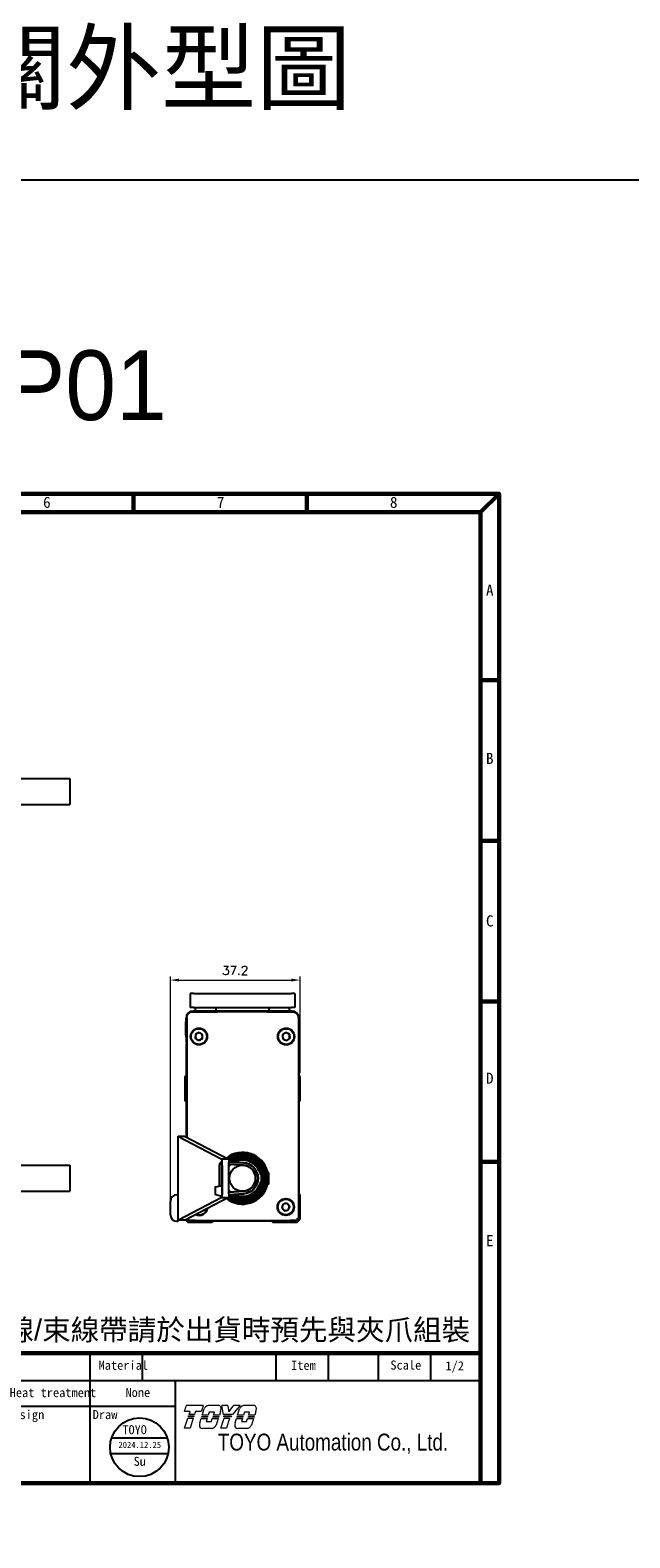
# Model space of a CAD drawing. Header units: inches. Extents: x 0 to 5766, y -2164 to 1330.
# Tile 206 of 217: x 5093 to 5265, y 222 to 655. Entities that reach past the tile are written whole.
import ezdxf
from ezdxf.enums import TextEntityAlignment as Align

# ---------------------------------------------------------------- set-up
doc = ezdxf.new("R2010")
doc.units = ezdxf.units.IN
doc.header["$MEASUREMENT"] = 0
doc.linetypes.add('SLD-實線', pattern=[0])
for name, color, linetype, lineweight in [('AM_0', 7, 'Continuous', 30), ('AM_5', 3, 'Continuous', 15), ('可見 (ISO)', 7, 'Continuous', 25)]:
    doc.layers.add(name, color=color, linetype=linetype, lineweight=lineweight)
doc.layers.add('BORDER', color=7, linetype='Continuous')
doc.layers.add('圖框', color=7, linetype='SLD-實線')
doc.styles.add('SEACAD_arial_ttf', font='arial.ttf', dxfattribs={"height": 0.2})
doc.styles.get("Standard").update_dxf_attribs({"font": 'arial.ttf'})
doc.styles.add('尺寸標註', font='romans.shx', dxfattribs={"bigfont": 'CHINESET.SHX'})
doc.styles.add('標題欄', font='txt')
doc.dimstyles.new('CNS1$0', dxfattribs={"dimtxt": 2.5, "dimasz": 2.5, "dimexe": 1, "dimexo": 1, "dimgap": 1.5, "dimtad": 1, "dimtoh": 1, "dimdec": 1, "dimdsep": 46, "dimtxsty": '尺寸標註', "dimcen": 0, "dimclrd": 2, "dimclre": 2, "dimclrt": 1, "dimadec": 0, "dimazin": 2, "dimtp": 0.1, "dimtm": 0.1, "dimtfac": 0.71, "dimtdec": 1, "dimtmove": 0, "dimatfit": 0, "dimfxl": 0, "dimlwd": 13, "dimlwe": 13, "dimarcsym": 0})

# ---------------------------------------------------------------- blocks, each defined once
blk = doc.blocks.new('A4-英文圖框-橫式')
at = {"layer": 'BORDER', "color": 123, "linetype": 'Continuous', "lineweight": 60, "ltscale": 25.4}
for p, q in [((2201.45, 183.5), (2201.45, 188.79)), ((2251.2, 183.5), (2251.2, 188.79)), ((2300.95, 183.5), (2300.95, 188.79)), ((2350.7, 183.5), (2350.7, 188.79)), ((2400.45, 183.5), (2400.45, 188.79)), ((2450.2, 183.5), (2450.2, 188.79)), ((2499.95, 183.5), (2499.95, 188.79)), ((2549.79, 183.5), (2555.09, 188.79)), ((2151.7, 183.5), (2549.79, 183.5)), ((2549.79, 183.5), (2549.79, -95.06)), ((2549.79, 135.31), (2555.09, 135.31)), ((2549.79, 89.23), (2555.09, 89.23)), ((2549.79, 43.16), (2555.09, 43.16)), ((2549.79, -2.91), (2555.09, -2.91)), ((2151.7, -57.78), (2549.79, -57.78))]:
    blk.add_line(p, q, dxfattribs=at)
at = {"layer": 'BORDER', "color": 60, "linetype": 'Continuous', "ltscale": 25.4}
for p, q in [((2166.7, -65.63), (2166.7, -57.78)), ((2255, -65.63), (2255, -57.78)), ((2275.1, -65.63), (2275.1, -57.78)), ((2364.21, -57.78), (2364.21, -95.06)), ((2388.73, -65.63), (2388.73, -57.78)), ((2437.78, -65.63), (2437.78, -57.78)), ((2452.78, -65.63), (2452.78, -57.78)), ((2491.17, -65.63), (2491.17, -57.78)), ((2506.17, -65.63), (2506.17, -57.78)), ((2520.48, -65.63), (2520.48, -57.78)), ((2535.48, -65.63), (2535.48, -57.78)), ((2151.7, -65.63), (2549.79, -65.63)), ((2155.17, -67.6), (2153.51, -70.48)), ((2155.17, -67.6), (2156.84, -70.48)), ((2158.28, -65.63), (2158.28, -95.06)), ((2220.31, -65.63), (2220.31, -95.06)), ((2236.88, -65.63), (2236.88, -95.06)), ((2255, -65.63), (2255, -95.06)), ((2278.15, -65.63), (2278.15, -72.99)), ((2291.22, -65.63), (2291.22, -80.35)), ((2305.82, -65.63), (2305.82, -72.99)), ((2315.82, -65.63), (2315.82, -72.99)), ((2325.82, -65.63), (2325.82, -72.99)), ((2335.82, -65.63), (2335.82, -72.99)), ((2345.82, -65.63), (2345.82, -72.99)), ((2355.82, -65.63), (2355.82, -72.99)), ((2364.21, -65.63), (2364.21, -95.06)), ((2364.22, -65.63), (2364.22, -72.99)), ((2364.22, -65.63), (2364.22, -72.99)), ((2388.73, -95.06), (2388.73, -65.63)), ((2413.26, -95.06), (2413.26, -65.63)), ((2437.78, -95.06), (2437.78, -65.63)), ((2462.31, -95.06), (2462.31, -65.63)), ((2151.7, -72.99), (2364.21, -72.99)), ((2153.51, -70.48), (2156.84, -70.48)), ((2266.98, -72.99), (2266.98, -80.35)), ((2315.96, -72.99), (2315.96, -80.35)), ((2328.19, -72.99), (2328.19, -80.35)), ((2364.21, -72.99), (2462.31, -72.99)), ((2151.7, -80.35), (2364.21, -80.35)), ((2264.44, -80.35), (2264.44, -87.7)), ((2315.96, -80.35), (2315.96, -87.7)), ((2328.19, -80.35), (2328.19, -87.7)), ((2364.21, -80.35), (2388.73, -80.35)), ((2151.7, -87.7), (2364.21, -87.7)), ((2264.44, -87.7), (2264.44, -95.06)), ((2321.74, -87.7), (2321.74, -95.06)), ((2332.11, -87.7), (2332.11, -95.06)), ((2364.21, -95.06), (2549.79, -95.06))]:
    blk.add_line(p, q, dxfattribs=at)
at = {"layer": 'BORDER', "color": 2, "linetype": 'Continuous', "ltscale": 25.4}
for p, q in [((2313.17, -67.68), (2310.88, -71.65)), ((2323.06, -67.68), (2320.77, -71.65)), ((2332.82, -67.68), (2330.53, -71.65)), ((2342.95, -67.68), (2340.66, -71.65)), ((2353.07, -67.68), (2350.78, -71.65)), ((2296.65, -71.76), (2295.82, -70.33)), ((2295.82, -70.33), (2297.47, -70.33)), ((2297.47, -70.33), (2296.65, -71.76)), ((2298.3, -71.76), (2297.47, -70.33)), ((2297.47, -70.33), (2299.12, -70.33)), ((2299.12, -70.33), (2298.3, -71.76)), ((2299.94, -71.76), (2299.12, -70.33)), ((2299.12, -70.33), (2300.77, -70.33)), ((2300.77, -70.33), (2299.94, -71.76)), ((2310.88, -71.65), (2310.05, -70.22)), ((2310.05, -70.22), (2311.7, -70.22)), ((2320.77, -71.65), (2319.94, -70.22)), ((2319.94, -70.22), (2321.59, -70.22)), ((2330.53, -71.65), (2329.7, -70.22)), ((2329.7, -70.22), (2331.35, -70.22)), ((2340.66, -71.65), (2339.84, -70.22)), ((2339.84, -70.22), (2341.48, -70.22)), ((2350.78, -71.65), (2349.96, -70.22)), ((2349.96, -70.22), (2351.61, -70.22)), ((2311.98, -79.13), (2311.16, -77.71)), ((2311.16, -77.71), (2312.8, -77.71)), ((2314.27, -75.17), (2311.98, -79.13))]:
    blk.add_line(p, q, dxfattribs=at)
at = {"layer": 'BORDER', "color": 4, "linetype": 'Continuous', "ltscale": 25.4}
for p, q in [((2374.82, -77.12), (2368.6, -77.12)), ((2371.71, -74.01), (2371.71, -80.23)), ((2375.39, -77.12), (2384.51, -77.12))]:
    blk.add_line(p, q, dxfattribs=at)
at = {"layer": 'BORDER', "color": 7, "linetype": 'Continuous', "ltscale": 25.4}
for p, q in [((2376.83, -76.06), (2383.16, -74.99)), ((2376.83, -76.06), (2376.83, -78.37)), ((2383.16, -74.99), (2383.16, -79.24)), ((2376.83, -78.37), (2383.16, -79.24))]:
    blk.add_line(p, q, dxfattribs=at)
at = {"layer": 'BORDER', "color": 123, "linetype": 'Continuous', "ltscale": 25.4}
for p, q in [((2145.01, -85.54), (2145.01, -95.06)), ((2145.01, -95.06), (2147.66, -95.06))]:
    blk.add_line(p, q, dxfattribs=at)
at = {"layer": 'BORDER', "color": 123, "linetype": 'Continuous', "lineweight": 60, "ltscale": 25.4}
blk.add_lwpolyline([(2151.7, 188.79), (2555.09, 188.79), (2555.09, -95.06), (2151.7, -95.06)], close=True, dxfattribs=at)
at = {"layer": 'BORDER', "color": 7, "linetype": 'Continuous', "ltscale": 25.4}
for radius in [2.13, 1.26]:
    blk.add_circle((2371.71, -77.12), radius, dxfattribs=at)
at = {"layer": 'BORDER', "color": 2, "linetype": 'Continuous', "ltscale": 25.4}
for centre, start, end in [((2359.2, -70.55), 39.8056, 162.5792), ((2361.14, -68.94), 219.8056, 342.5792)]:
    blk.add_arc(centre, 1.26, start, end, dxfattribs=at)
at = {"layer": '可見 (ISO)', "lineweight": 5}
for p, q in [((2464.86, -74.45), (2465.34, -72.94)), ((2465.42, -72.7), (2465.34, -72.94)), ((2465.42, -72.7), (2470.26, -72.7)), ((2470.18, -72.94), (2469.69, -74.45)), ((2470.18, -72.94), (2470.26, -72.7)), ((2471.8, -72.7), (2474.55, -72.7)), ((2475.55, -72.7), (2475.59, -72.94)), ((2475.55, -72.7), (2477.31, -72.7)), ((2476.04, -75.35), (2475.59, -72.94)), ((2477.34, -72.94), (2477.31, -72.7)), ((2477.34, -72.94), (2477.59, -74.57)), ((2477.59, -74.57), (2478.86, -72.94)), ((2480.66, -72.94), (2478.67, -75.35)), ((2479.05, -72.7), (2478.86, -72.94)), ((2479.05, -72.7), (2480.86, -72.7)), ((2480.66, -72.94), (2480.86, -72.7)), ((2481.92, -72.7), (2484.68, -72.7)), ((2466.49, -74.45), (2464.86, -74.45)), ((2464.9, -79.28), (2465.84, -76.38)), ((2465.84, -76.38), (2467.4, -76.38)), ((2465.99, -75.96), (2466.06, -75.75)), ((2467.55, -75.96), (2465.99, -75.96)), ((2466.06, -75.75), (2467.62, -75.75)), ((2466.2, -75.35), (2466.49, -74.45)), ((2467.77, -75.35), (2466.2, -75.35)), ((2467.4, -76.38), (2466.47, -79.28)), ((2467.62, -75.75), (2467.55, -75.96)), ((2468.06, -74.45), (2467.77, -75.35)), ((2469.69, -74.45), (2468.06, -74.45)), ((2469.25, -77.77), (2469.66, -76.5)), ((2469.66, -76.5), (2471.36, -76.5)), ((2469.79, -76.08), (2469.86, -75.88)), ((2471.49, -76.08), (2469.79, -76.08)), ((2469.86, -75.88), (2471.56, -75.88)), ((2469.97, -75.48), (2470.53, -73.73)), ((2471.69, -75.48), (2469.97, -75.48)), ((2471.36, -76.5), (2471.09, -77.31)), ((2471.09, -77.31), (2472.57, -77.31)), ((2471.56, -75.88), (2471.49, -76.08)), ((2471.95, -74.66), (2471.69, -75.48)), ((2473.43, -74.66), (2471.95, -74.66)), ((2472.57, -77.31), (2472.83, -76.5)), ((2472.83, -76.5), (2474.53, -76.5)), ((2472.99, -76.08), (2473.06, -75.88)), ((2474.69, -76.08), (2472.99, -76.08)), ((2473.06, -75.88), (2474.76, -75.88)), ((2473.17, -75.48), (2473.43, -74.66)), ((2474.89, -75.48), (2473.17, -75.48)), ((2474.53, -76.5), (2473.94, -78.35)), ((2474.76, -75.88), (2474.69, -76.08)), ((2475.2, -74.5), (2474.89, -75.48)), ((2475.3, -79.28), (2476.23, -76.38)), ((2478.67, -75.35), (2476.04, -75.35)), ((2476.16, -75.96), (2476.12, -75.75)), ((2476.12, -75.75), (2478.35, -75.75)), ((2478.18, -75.96), (2476.16, -75.96)), ((2476.23, -76.38), (2477.8, -76.38)), ((2477.8, -76.38), (2476.87, -79.28)), ((2478.35, -75.75), (2478.18, -75.96)), ((2479.37, -77.77), (2479.78, -76.5)), ((2479.78, -76.5), (2481.48, -76.5)), ((2479.92, -76.08), (2479.98, -75.88)), ((2481.61, -76.08), (2479.92, -76.08)), ((2479.98, -75.88), (2481.68, -75.88)), ((2480.09, -75.48), (2480.65, -73.73)), ((2481.81, -75.48), (2480.09, -75.48)), ((2481.48, -76.5), (2481.22, -77.31)), ((2481.22, -77.31), (2482.69, -77.31)), ((2481.68, -75.88), (2481.61, -76.08)), ((2482.08, -74.66), (2481.81, -75.48)), ((2483.55, -74.66), (2482.08, -74.66)), ((2482.69, -77.31), (2482.95, -76.5)), ((2482.95, -76.5), (2484.65, -76.5)), ((2483.11, -76.08), (2483.18, -75.88)), ((2484.81, -76.08), (2483.11, -76.08)), ((2483.18, -75.88), (2484.88, -75.88)), ((2483.29, -75.48), (2483.55, -74.66)), ((2485.01, -75.48), (2483.29, -75.48)), ((2484.65, -76.5), (2484.06, -78.35)), ((2484.88, -75.88), (2484.81, -76.08)), ((2485.33, -74.5), (2485.01, -75.48)), ((2466.47, -79.28), (2464.9, -79.28)), ((2472.78, -79.33), (2470.03, -79.33)), ((2476.87, -79.28), (2475.3, -79.28)), ((2482.91, -79.33), (2480.15, -79.33))]:
    blk.add_line(p, q, dxfattribs=at)
for centre, radius, start, end in [((2471.99, -74.24), 1.55, 123.3001, 160.8894), ((2474.52, -73.55), 0.85, 349.7215, 45.5037), ((2482.12, -74.24), 1.55, 123.3001, 160.8894), ((2484.64, -73.55), 0.85, 349.7215, 45.5037), ((2474.81, -78.7), 5.64, 170.4732, 176.6243), ((2469.75, -73.08), 5.64, 345.4024, 353.6243), ((2484.93, -78.7), 5.64, 170.4732, 176.6243), ((2479.87, -73.08), 5.64, 345.4024, 353.6243), ((2470.02, -78.48), 0.85, 172.7215, 270.3361), ((2472.48, -77.8), 1.55, 281.1769, 339.4117), ((2480.15, -78.48), 0.85, 172.7215, 270.3361), ((2482.61, -77.8), 1.55, 281.1769, 339.4117)]:
    blk.add_arc(centre, radius, start, end, dxfattribs=at)
for points, knots in [([(2471.14, -72.94), (2471.22, -72.89), (2471.31, -72.84), (2471.53, -72.75), (2471.66, -72.72), (2471.8, -72.7)], [0.7632588, 0.7632588, 0.7632588, 0.7632588, 0.8183582, 0.8183582, 0.8969132, 0.8969132, 0.8969132, 0.8969132]), ([(2475.11, -72.94), (2475.04, -72.87), (2474.94, -72.81), (2474.75, -72.73), (2474.65, -72.71), (2474.55, -72.7)], [0.3846511, 0.3846511, 0.3846511, 0.3846511, 0.4469665, 0.4469665, 0.5029651, 0.5029651, 0.5029651, 0.5029651]), ([(2481.26, -72.94), (2481.34, -72.89), (2481.43, -72.84), (2481.65, -72.75), (2481.79, -72.72), (2481.92, -72.7)], [0.7632591, 0.7632591, 0.7632591, 0.7632591, 0.8183584, 0.8183584, 0.8969135, 0.8969135, 0.8969135, 0.8969135]), ([(2485.23, -72.94), (2485.16, -72.87), (2485.06, -72.81), (2484.87, -72.73), (2484.77, -72.71), (2484.68, -72.7)], [0.3846512, 0.3846512, 0.3846512, 0.3846512, 0.4469719, 0.4469719, 0.5029651, 0.5029651, 0.5029651, 0.5029651])]:
    blk.add_open_spline(points, degree=3, knots=knots, dxfattribs=at)
at = {"color": 60, "style": '標題欄'}
for s, p in [('1', (2175.64, 184.72)), ('2', (2225.41, 184.72)), ('3', (2275.22, 184.72)), ('4', (2324.76, 184.72)), ('5', (2374.61, 184.72)), ('6', (2424.32, 184.72)), ('7', (2474.15, 184.72)), ('8', (2523.79, 184.72)), ('A', (2551.33, 159.51)), ('B', (2551.33, 111.26)), ('C', (2551.33, 64.66)), ('D', (2551.33, 19.54)), ('E', (2551.33, -27.06))]:
    blk.add_text(s, height=3.18, dxfattribs=at).set_placement(p)
at = {"color": 3, "style": '標題欄'}
for s, p in [('7', (2474.15, 184.72)), ('A', (2551.33, 159.51)), ('B', (2551.33, 111.26)), ('C', (2551.33, 64.66)), ('D', (2551.33, 19.54)), ('E', (2551.33, -27.06))]:
    blk.add_text(s, height=3.18, dxfattribs=at).set_placement(p)
at = {"layer": 'BORDER', "color": 7, "linetype": 'Continuous', "ltscale": 25.4, "style": 'SEACAD_arial_ttf', "width": 0.8}
blk.add_text('TOYO Automation Co., Ltd.', height=4.8353, dxfattribs=at).set_placement((2474.42, -80.83), align=Align.TOP_LEFT)
at = {"layer": '圖框', "style": '標題欄'}
for s, height, p in [('Product', 2.605, (2153.34, -59.85)), ('Specification', 2.6053, (2255.83, -60.09)), ('Part number', 2.6053, (2368.46, -59.91)), (' Material', 2.605, (2438.46, -59.91)), ('Item', 2.605, (2495.44, -59.94)), ('Scale', 2.605, (2523.91, -59.86)), ('Modification', 2.6053, (2178.41, -67.5)), ('Date', 2.605, (2224.93, -67.39)), ('Modified by', 2.6053, (2236.78, -67.84)), ('Unmarked', 1.824, (2256.11, -66.79)), ('Surface', 1.377, (2278.84, -66.96)), ('G', 1.82, (2297.75, -67.35)), ('0.8', 1.824, (2308.88, -67.24)), ('1.2', 1.824, (2318.77, -67.24)), ('1.6', 1.824, (2328.53, -67.24)), ('3.2', 1.824, (2338.81, -67.24)), ('6.3', 1.824, (2348.61, -67.24)), ('Surface', 2.605, (2368.64, -66.07)), ('Heat treatment', 2.6053, (2414.74, -67.75)), ('General tolerance：', 1.8237, (2256.11, -70.24)), ('Roughness(Ra)', 1.377, (2278.84, -69.44)), ('treatment', 2.605, (2368.64, -69.6)), ('1', 2.61, (2154.01, -74.74)), ('standards', 1.824, (2255.52, -77.01)), ('Common', 1.824, (2255.52, -73.98)), ('Unmarked corner rounding: R0.5', 1.2273, (2267.85, -77.03)), ('Unmarked chamfer :C0.5', 1.2273, (2267.87, -74.6)), ('surface roughness :', 1.5965, (2291.45, -76.81)), ('Unmarked', 1.596, (2291.45, -74.18)), ('6.3', 1.824, (2310.42, -74.74)), ('parts', 1.824, (2317.04, -77.12)), ('Processed', 1.824, (2317.04, -74.04)), ('Vernier tolerance  300 lower %%P0.1', 1.8237, (2329.1, -74.41)), ('300~600%%P 0.15  600~1000%%P 0.2', 1.8237, (2329.1, -77.45)), ('Audit', 2.605, (2389.49, -74.05)), ('Design', 2.605, (2414.01, -74.05)), ('Draw', 2.605, (2438.54, -74.05)), ('Stamping', 1.614, (2255.3, -82.23)), ('Vernier tolerance 6 lower %%P0.3  6~30%%P0.5  30~120%%P0.8', 1.6062, (2265.15, -82.07)), ('Stamping part', 1.4514, (2316.36, -81.99)), ('Vernier tolerance  t=0.6~5%%P0.1', 1.8237, (2328.96, -81.48)), ('2', 2.61, (2154.01, -83.35)), (' part', 1.614, (2256.6, -84.6)), ('120~400%%P1.2  400~1000%%P2  1000~2000%%P3', 1.6062, (2265, -84.87)), ('laser cutting', 1.4514, (2316.61, -84.12)), ('t=6~10%%P0.15 t=10 up %%P0.2', 1.8237, (2328.87, -84.76)), ('Unit : mm', 2.605, (2368.45, -85.94)), ('3', 2.61, (2154.01, -90.71)), ('Aluminum', 1.39, (2255.52, -89.35)), ('Vernier tolerance 10 lower %%P0.2  10~25%%P0.25  25~38%%P0.3', 1.7169, (2265.25, -89.01)), ('Welding', 1.824, (2322.95, -89.17)), ('Vernier tolerance 300 lower %%P0.5  ', 1.6654, (2333.05, -89.26)), ('extrusion', 1.39, (2255.52, -91.81)), ('38~50%%P0.5  50~100%%P0.6  100~180%%P0.8  180 up %%P1.0', 1.7169, (2265.25, -91.86)), ('parts', 1.824, (2322.95, -92.06)), ('300~600%%P0.7   600~1000%%P1.0', 1.6654, (2333.19, -91.93))]:
    blk.add_text(s, height=height, dxfattribs=at).set_placement(p, align=Align.TOP_LEFT)
blk = doc.blocks.new('*D491')
at = {"layer": 'AM_5', "color": 2, "lineweight": 13}
for p, q in [((5133, 317.87), (5133, 383.27)), ((5135.5, 382.27), (5167.7, 382.27)), ((5170.2, 355.62), (5170.2, 383.27))]:
    blk.add_line(p, q, dxfattribs=at)
at = {"layer": 'AM_5', "color": 2}
for points in [[(5135.5, 382.68), (5135.5, 381.85), (5133, 382.27)], [(5167.7, 382.68), (5167.7, 381.85), (5170.2, 382.27)]]:
    blk.add_solid(points, dxfattribs=at)
at = {"layer": 'Defpoints', "color": 0}
for p in [(5170.2, 382.27), (5170.2, 354.62), (5133, 316.87)]:
    blk.add_point(p, dxfattribs=at)
at = {"layer": 'AM_5', "color": 1, "insert": (5151.6, 385.02), "char_height": 2.5, "attachment_point": 5, "style": '尺寸標註'}
blk.add_mtext('37.2', dxfattribs=at)

msp = doc.modelspace()

# ---------------------------------------------------------------- linework, layer by layer
for p, q in [((5145.813, 322.642), (5145.813, 321.042)), ((5146.029, 320.754), (5147.429, 320.409)), ((5146.054, 322.937), (5147.454, 323.282)), ((5147.813, 322.987), (5147.813, 320.697)), ((5147.813, 322.944), (5147.813, 320.74))]:
    msp.add_line(p, q)
at = {"color": 1}
for p, q in [((5116.154, 250.947), (5132.124, 250.947)), ((5115.9, 246.486), (5132.378, 246.486))]:
    msp.add_line(p, q, dxfattribs=at)
at = {"color": 2}
msp.add_lwpolyline([(4763.887, 611.783), (5765.668, 611.783), (5765.668, -1153.638), (4763.887, -1153.638)], close=True, dxfattribs=at)
at = {"color": 1}
msp.add_circle((5124.139, 248.254), 8.427, dxfattribs=at)
for centre, start, end in [((5146.113, 322.642), 101.30993, 180), ((5146.113, 321.042), 180, 253.67936), ((5147.513, 320.697), 253.67936, 0), ((5147.513, 322.987), 0, 101.30993)]:
    msp.add_arc(centre, 0.3, start, end)
at = {"layer": 'AM_0'}
for p, q in [((5147.094, 323.193), (5147.094, 329.118)), ((5147.814, 321.718), (5147.814, 329.118)), ((5149.822, 330.135), (5149.814, 330.135)), ((5153.932, 329.161), (5149.818, 329.417)), ((5153.976, 329.879), (5149.84, 330.135)), ((5147.813, 321.418), (5147.814, 321.418)), ((5147.814, 320.697), (5147.813, 320.697)), ((5149.892, 321.424), (5153.933, 321.675)), ((5149.952, 320.706), (5153.978, 320.956))]:
    msp.add_line(p, q, dxfattribs=at)
for centre, radius, start, end in [((5148.114, 329.118), 1.02, 107.10464, 180), ((5149.799, 329.118), 0.3, 86.43146, 87.07995), ((5149.822, 329.835), 0.3, 86.46463, 89.91868), ((5153.7, 325.418), 3.75, 273.56049, 86.46463), ((5153.7, 325.418), 4.47, 273.56049, 86.46463), ((5149.706, 324.418), 3, 272.07315, 273.56049), ((5149.766, 323.7), 3, 270.92491, 273.56049)]:
    msp.add_arc(centre, radius, start, end, dxfattribs=at)
at = {"layer": '可見 (ISO)'}
for p, q in [((5059.498, 440.111), (5104.212, 440.111)), ((5104.212, 440.111), (5104.212, 432.611)), ((5059.498, 432.611), (5104.212, 432.611)), ((5139.7, 378.368), (5138.7, 378.368)), ((5138.7, 378.368), (5138.7, 374.368)), ((5139.7, 378.368), (5167.7, 378.368)), ((5168.7, 378.368), (5167.7, 378.368)), ((5168.7, 378.368), (5168.7, 374.368)), ((5139.7, 374.368), (5138.7, 374.368)), ((5167.9, 373.368), (5139.5, 373.368)), ((5139.7, 374.368), (5167.7, 374.368)), ((5140.2, 373.368), (5140.2, 374.368)), ((5146.15, 373.368), (5146.15, 374.368)), ((5161.25, 374.368), (5161.25, 373.368)), ((5167.2, 373.368), (5167.2, 374.368)), ((5168.7, 374.368), (5167.7, 374.368)), ((5137.3, 370.268), (5137.3, 366.468)), ((5137.5, 370.268), (5137.3, 370.268)), ((5137.5, 365.868), (5137.5, 371.368)), ((5137.687, 371.431), (5137.687, 337.177)), ((5169.713, 371.431), (5169.713, 313.855)), ((5169.9, 371.368), (5169.9, 365.868)), ((5169.9, 370.268), (5170.1, 370.268)), ((5170.1, 366.468), (5170.1, 370.268)), ((5137.5, 366.468), (5137.3, 366.468)), ((5137.5, 365.868), (5137.5, 364.368)), ((5137.687, 364.368), (5137.5, 364.368)), ((5137.687, 364.255), (5137.5, 364.068)), ((5137.5, 364.068), (5137.5, 354.918)), ((5140.224, 366.732), (5140.137, 365.555)), ((5141.113, 364.89), (5140.137, 365.555)), ((5141.288, 367.245), (5140.224, 366.732)), ((5142.176, 365.403), (5141.113, 364.89)), ((5141.288, 367.245), (5142.264, 366.581)), ((5142.176, 365.403), (5142.264, 366.581)), ((5165.128, 366.563), (5166.093, 367.244)), ((5165.128, 366.563), (5165.236, 365.387)), ((5165.236, 365.387), (5166.308, 364.892)), ((5167.165, 366.749), (5166.093, 367.244)), ((5167.272, 365.573), (5166.308, 364.892)), ((5167.165, 366.749), (5167.272, 365.573)), ((5168.9, 365.741), (5168.9, 365.74)), ((5169.9, 364.368), (5169.713, 364.368)), ((5169.9, 364.068), (5169.713, 364.255)), ((5169.9, 366.468), (5170.1, 366.468)), ((5169.9, 364.368), (5169.9, 365.868)), ((5169.9, 354.918), (5169.9, 364.068)), ((5137.5, 354.918), (5137.2, 354.618)), ((5137.2, 354.618), (5137.2, 347.618)), ((5170.2, 354.618), (5169.9, 354.918)), ((5170.2, 347.618), (5170.2, 354.618)), ((5137.2, 347.618), (5137.5, 347.318)), ((5137.5, 347.318), (5137.5, 337.274)), ((5169.9, 347.318), (5170.2, 347.618)), ((5169.9, 320.99), (5169.9, 347.318)), ((5135.2, 313.368), (5135.2, 337.468)), ((5135.2, 337.468), (5137.2, 337.468)), ((5147.607, 330.918), (5135.337, 337.323)), ((5137.269, 337.395), (5149.678, 330.918)), ((5062.404, 329.168), (5104.212, 329.168)), ((5104.212, 329.168), (5104.212, 321.668)), ((5147.746, 330.918), (5147.607, 330.918)), ((5147.814, 330.918), (5147.746, 330.918)), ((5147.814, 329.918), (5147.814, 330.918)), ((5149.814, 330.918), (5147.814, 330.918)), ((5147.814, 320.918), (5147.814, 329.918)), ((5149.814, 330.918), (5149.814, 329.918)), ((5149.814, 320.918), (5149.814, 329.918)), ((5160.529, 327.318), (5160.615, 327.318)), ((5161.115, 326.818), (5161.115, 326.886)), ((5161.115, 326.818), (5161.115, 324.018)), ((5062.404, 321.668), (5104.212, 321.668)), ((5134.9, 320.668), (5135.2, 320.668)), ((5147.814, 319.918), (5147.814, 320.918)), ((5149.814, 320.918), (5149.814, 319.918)), ((5160.615, 323.518), (5160.529, 323.518)), ((5161.115, 324.018), (5161.115, 324.018)), ((5161.115, 323.949), (5161.115, 323.949)), ((5170.2, 320.69), (5169.9, 320.99)), ((5170.2, 313.69), (5170.2, 320.69)), ((5133, 314.968), (5133, 318.768)), ((5135.337, 313.513), (5147.607, 319.918)), ((5149.678, 319.918), (5137.269, 313.44)), ((5147.607, 319.918), (5147.746, 319.918)), ((5147.746, 319.918), (5147.814, 319.918)), ((5147.814, 319.918), (5149.814, 319.918)), ((5165.379, 318.102), (5164.93, 317.01)), ((5165.652, 316.076), (5164.93, 317.01)), ((5165.379, 318.102), (5166.549, 318.26)), ((5165.652, 316.076), (5166.822, 316.233)), ((5166.549, 318.26), (5167.27, 317.326)), ((5166.822, 316.233), (5167.27, 317.326)), ((5134.9, 313.068), (5135.2, 313.068)), ((5137.2, 313.368), (5135.2, 313.368)), ((5135.2, 313.068), (5135.2, 313.368)), ((5137.388, 313.502), (5138.023, 312.868)), ((5138.023, 312.868), (5145.023, 312.868)), ((5145.023, 312.868), (5145.323, 313.168)), ((5145.323, 313.168), (5162.078, 313.168)), ((5162.078, 313.168), (5162.378, 312.868)), ((5162.378, 312.868), (5169.378, 312.868)), ((5169.378, 312.868), (5170.2, 313.69))]:
    msp.add_line(p, q, dxfattribs=at)
for centre, radius in [((5141.2, 366.068), 2.4), ((5141.2, 366.068), 2.25), ((5166.2, 366.068), 2.4), ((5166.2, 366.068), 2.25), ((5153.7, 325.418), 3.75), ((5166.1, 317.168), 2.4), ((5166.1, 317.168), 2.25)]:
    msp.add_circle(centre, radius, dxfattribs=at)
for centre, radius, start, end in [((5139.5, 371.368), 2, 90, 180), ((5167.9, 371.368), 2, 0, 90), ((5141.2, 366.068), 1.022, 175.74811, 235.74811), ((5141.2, 366.068), 1.022, 115.74811, 175.74811), ((5141.2, 366.068), 1.022, 235.74811, 295.74811), ((5141.2, 366.068), 1.022, 55.74811, 115.74811), ((5141.2, 366.068), 1.022, 295.74811, 355.74811), ((5141.2, 366.068), 1.022, 355.74811, 55.74811), ((5141.2, 361.868), 2.25, 60.31062, 60.31124), ((5166.2, 361.868), 2.5, 123.05714, 123.05786), ((5166.2, 366.068), 1.022, 125.22745, 185.22745), ((5166.2, 366.068), 1.022, 185.22745, 245.22745), ((5166.2, 366.068), 1.022, 65.22745, 125.22745), ((5166.2, 366.068), 1.022, 245.22745, 305.22745), ((5166.2, 366.068), 1.023, 5.22745, 65.22745), ((5166.2, 366.068), 1.022, 305.22745, 5.22745), ((5166.2, 361.868), 2.25, 60.6663, 60.66673), ((5153.7, 325.418), 7.415, 14.84684, 128.44881), ((5153.7, 325.418), 7.088, 232.73217, 127.26783), ((5153.7, 325.418), 6.996, 233.08572, 126.91428), ((5153.7, 325.418), 6.905, 233.44975, 126.55025), ((5153.7, 325.418), 6.813, 233.8316, 126.1684), ((5153.7, 325.418), 6.721, 234.67792, 125.32208), ((5153.7, 325.418), 6.629, 234.11407, 125.88593), ((5153.7, 325.418), 6.538, 233.53019, 126.46981), ((5153.7, 325.418), 6.446, 232.92506, 127.07494), ((5153.7, 325.418), 6.354, 232.29737, 127.70263), ((5153.7, 325.418), 6.262, 231.64569, 128.35431), ((5153.7, 325.418), 6.171, 230.96845, 129.03155), ((5153.7, 325.418), 5.55, 133.92551, 134.44095), ((5153.7, 325.418), 5.183, 130.08679, 138.56854), ((5153.7, 325.418), 6.079, 230.87676, 129.13052), ((5153.7, 325.418), 5.907, 232.74226, 127.28286), ((5153.7, 325.418), 5.55, 21.37565, 122.81622), ((5153.7, 325.418), 5.183, 23.03684, 116.87537), ((5160.615, 326.818), 0.5, 0, 90), ((5134.9, 318.768), 1.9, 90, 180), ((5153.7, 325.418), 7.415, 231.55119, 345.15316), ((5153.7, 325.418), 5.183, 221.43146, 229.90517), ((5153.7, 325.418), 5.55, 225.55905, 226.06215), ((5153.7, 325.418), 5.55, 237.2089, 338.62435), ((5153.7, 325.418), 5.183, 243.14975, 336.96316), ((5160.615, 324.018), 0.5, 270, 0), ((5141.3, 317.168), 2.4, 244.39831, 350.72951), ((5141.3, 317.168), 2.25, 247.31631, 347.81151), ((5166.1, 317.168), 1.022, 157.67894, 217.67894), ((5166.1, 317.168), 1.022, 97.67894, 157.67894), ((5166.1, 317.168), 1.022, 217.67894, 277.67894), ((5166.1, 317.168), 1.022, 37.67894, 97.67894), ((5166.1, 317.168), 1.022, 277.67894, 337.67894), ((5166.1, 317.168), 1.022, 337.67894, 37.67894), ((5134.9, 314.968), 1.9, 180, 270)]:
    msp.add_arc(centre, radius, start, end, dxfattribs=at)
for centre, major_axis, ratio, start_param, end_param in [((5139.433, 372.684), (-0.001, 0.5), 0.1567782, 6.2655135, 6.2831853), ((5167.967, 372.684), (0.001, 0.5), 0.1567782, 0, 0.0176718), ((5139.2, 337.468), (-4, 0), 0.1398656, 0, 0.2617994), ((5139.2, 337.468), (2, 0), 0.1398656, 3.1415927, 3.403392), ((5139.2, 313.368), (4, 0), 0.1398656, 2.8797933, 3.1415927), ((5139.2, 313.368), (-2, 0), 0.1398656, 6.0213859, 6.2831853), ((5138.187, 313.355), (-0.5, 0.5), 0.0174471, 0.7288433, 0.9590289), ((5151.818, 314.537), (-79.219, 0.029), 0.015218, 1.3978721, 1.5945593), ((5155.582, 314.537), (-79.219, -0.029), 0.015218, 1.5470333, 1.7437205), ((5169.215, 313.853), (-0.496, 0.493), 0.0865197, 4.1686678, 4.6287166), ((5169.213, 313.355), (-0.5, -0.5), 0.0174471, 2.1825637, 3.1241314)]:
    msp.add_ellipse(centre, major_axis=major_axis, ratio=ratio, start_param=start_param, end_param=end_param, dxfattribs=at)
for points, knots in [([(5137.687, 371.431), (5137.687, 371.616), (5137.718, 371.804), (5137.834, 372.16), (5137.924, 372.332), (5138.094, 372.558), (5138.156, 372.628), (5138.361, 372.827), (5138.524, 372.939), (5138.871, 373.101), (5139.059, 373.153), (5139.31, 373.181), (5139.371, 373.184), (5139.432, 373.184)], [0, 0, 0, 0, 0.05560877, 0.05560877, 0.11242471, 0.11242471, 0.14052381, 0.14052381, 0.19848519, 0.19848519, 0.25603109, 0.25603109, 0.27451464, 0.27451464, 0.27451464, 0.27451464]), ([(5139.433, 373.184), (5144.15, 373.197), (5148.925, 373.204), (5158.476, 373.204), (5163.251, 373.197), (5167.967, 373.184)], [2.98416435, 2.98416435, 2.98416435, 2.98416435, 3.14159265, 3.14159265, 3.29902096, 3.29902096, 3.29902096, 3.29902096]), ([(5167.969, 373.184), (5168.156, 373.184), (5168.347, 373.152), (5168.705, 373.031), (5168.878, 372.938), (5169.179, 372.706), (5169.313, 372.563), (5169.524, 372.246), (5169.605, 372.068), (5169.693, 371.737), (5169.713, 371.583), (5169.713, 371.431)], [0, 0, 0, 0, 0.0567172, 0.0567172, 0.1142388, 0.1142388, 0.17150957, 0.17150957, 0.22875669, 0.22875669, 0.27441519, 0.27441519, 0.27441519, 0.27441519]), ([(5149.814, 329.113), (5149.827, 329.126), (5149.839, 329.139), (5149.934, 329.237), (5150.02, 329.319), (5150.108, 329.399)], [1.03974556, 1.03974556, 1.03974556, 1.03974556, 1.045111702, 1.045111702, 1.080676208, 1.080676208, 1.080676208, 1.080676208]), ([(5150.398, 330.1), (5150.576, 330.226), (5150.76, 330.341), (5151.191, 330.577), (5151.442, 330.693), (5151.699, 330.789)], [1.23799688, 1.23799688, 1.23799688, 1.23799688, 1.30288465, 1.30288465, 1.38533107, 1.38533107, 1.38533107, 1.38533107]), ([(5151.017, 330.062), (5151.095, 330.107), (5151.173, 330.15), (5151.397, 330.265), (5151.544, 330.333), (5151.694, 330.393)], [1.192782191, 1.192782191, 1.192782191, 1.192782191, 1.219619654, 1.219619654, 1.268169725, 1.268169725, 1.268169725, 1.268169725]), ([(5151.693, 330.393), (5151.693, 330.393), (5151.693, 330.393), (5151.695, 330.394), (5151.697, 330.395), (5151.701, 330.396), (5151.704, 330.397), (5151.713, 330.401), (5151.719, 330.403), (5151.824, 330.445), (5151.924, 330.482), (5152.099, 330.544), (5152.177, 330.571), (5152.311, 330.615), (5152.369, 330.634), (5152.451, 330.661), (5152.481, 330.671), (5152.517, 330.684), (5152.528, 330.689), (5152.539, 330.693), (5152.542, 330.695), (5152.542, 330.695)], [0, 0, 0, 0, 0.00002768, 0.00002768, 0.00061827, 0.00061827, 0.00140572, 0.00140572, 0.00350568, 0.00350568, 0.03532519, 0.03532519, 0.06290227, 0.06290227, 0.08784229, 0.08784229, 0.1064064, 0.1064064, 0.1180308, 0.1180308, 0.12492241, 0.12492241, 0.12492241, 0.12492241]), ([(5151.694, 330.393), (5151.799, 330.436), (5151.906, 330.476), (5152.107, 330.547), (5152.204, 330.58), (5152.364, 330.632), (5152.43, 330.654), (5152.496, 330.677), (5152.512, 330.682), (5152.534, 330.691), (5152.542, 330.695), (5152.542, 330.695)], [0, 0, 0, 0, 0.03395915, 0.03395915, 0.06801761, 0.06801761, 0.09955199, 0.09955199, 0.11263043, 0.11263043, 0.1238885, 0.1238885, 0.1238885, 0.1238885]), ([(5151.699, 330.789), (5151.803, 330.827), (5151.908, 330.864), (5152.106, 330.93), (5152.202, 330.96), (5152.361, 331.009), (5152.428, 331.03), (5152.495, 331.052), (5152.512, 331.057), (5152.534, 331.066), (5152.542, 331.069), (5152.544, 331.07), (5152.544, 331.07), (5152.544, 331.07)], [0, 0, 0, 0, 0.03311401, 0.03311401, 0.06655553, 0.06655553, 0.09789655, 0.09789655, 0.11100926, 0.11100926, 0.12208951, 0.12208951, 0.12377459, 0.12377459, 0.12377459, 0.12377459]), ([(5154.858, 331.069), (5154.858, 331.069), (5154.858, 331.069), (5154.858, 331.069), (5154.861, 331.068), (5154.873, 331.063), (5154.886, 331.058), (5154.926, 331.045), (5154.958, 331.035), (5155.044, 331.008), (5155.103, 330.99), (5155.24, 330.947), (5155.323, 330.921), (5155.503, 330.861), (5155.603, 330.826), (5155.702, 330.789)], [0.03021819, 0.03021819, 0.03021819, 0.03021819, 0.03034282, 0.03034282, 0.03788509, 0.03788509, 0.05032624, 0.05032624, 0.06910226, 0.06910226, 0.09394826, 0.09394826, 0.12232446, 0.12232446, 0.15393677, 0.15393677, 0.15393677, 0.15393677]), ([(5154.86, 330.694), (5154.86, 330.694), (5154.86, 330.694), (5154.86, 330.694), (5154.864, 330.692), (5154.876, 330.687), (5154.889, 330.682), (5154.93, 330.667), (5154.963, 330.656), (5155.05, 330.628), (5155.109, 330.609), (5155.248, 330.563), (5155.33, 330.535), (5155.51, 330.47), (5155.609, 330.433), (5155.707, 330.393)], [0.02990192, 0.02990192, 0.02990192, 0.02990192, 0.0302413, 0.0302413, 0.03787861, 0.03787861, 0.05048967, 0.05048967, 0.06940162, 0.06940162, 0.09437954, 0.09437954, 0.12291581, 0.12291581, 0.15450194, 0.15450194, 0.15450194, 0.15450194]), ([(5155.702, 330.789), (5156.278, 330.573), (5156.825, 330.26), (5157.786, 329.482), (5158.21, 329.005), (5158.873, 327.954), (5159.122, 327.367), (5159.413, 326.159), (5159.46, 325.523), (5159.349, 324.286), (5159.189, 323.668), (5158.687, 322.532), (5158.338, 321.998), (5157.498, 321.083), (5156.996, 320.689), (5156.21, 320.258), (5155.959, 320.143), (5155.702, 320.047)], [0, 0, 0, 0, 0.1845264, 0.1845264, 0.3709825, 0.3709825, 0.5573499, 0.5573499, 0.7437124, 0.7437124, 0.9300775, 0.9300775, 1.1164632, 1.1164632, 1.3028846, 1.3028846, 1.3853311, 1.3853311, 1.3853311, 1.3853311]), ([(5155.707, 330.393), (5156.24, 330.177), (5156.745, 329.871), (5157.625, 329.118), (5158.009, 328.661), (5158.604, 327.662), (5158.822, 327.106), (5159.064, 325.969), (5159.092, 325.372), (5158.957, 324.217), (5158.792, 323.643), (5158.294, 322.592), (5157.954, 322.102), (5157.145, 321.266), (5156.665, 320.911), (5156.004, 320.571), (5155.857, 320.503), (5155.707, 320.442)], [0, 0, 0, 0, 0.1727717, 0.1727717, 0.3472748, 0.3472748, 0.521718, 0.521718, 0.6961694, 0.6961694, 0.8706306, 0.8706306, 1.0451117, 1.0451117, 1.2196197, 1.2196197, 1.2681697, 1.2681697, 1.2681697, 1.2681697]), ([(5158.621, 327.06), (5158.649, 326.982), (5158.675, 326.908), (5158.724, 326.764), (5158.747, 326.696), (5158.771, 326.628), (5158.777, 326.611), (5158.786, 326.588), (5158.789, 326.58), (5158.791, 326.578), (5158.791, 326.578), (5158.791, 326.578)], [0.042433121, 0.042433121, 0.042433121, 0.042433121, 0.069091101, 0.069091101, 0.100980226, 0.100980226, 0.114155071, 0.114155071, 0.125294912, 0.125294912, 0.12724438, 0.12724438, 0.12724438, 0.12724438]), ([(5158.869, 327.441), (5158.909, 327.337), (5158.948, 327.23), (5159.018, 327.029), (5159.05, 326.931), (5159.102, 326.768), (5159.123, 326.699), (5159.146, 326.63), (5159.153, 326.612), (5159.162, 326.588), (5159.165, 326.579), (5159.167, 326.576), (5159.167, 326.575), (5159.167, 326.575)], [0, 0, 0, 0, 0.03352976, 0.03352976, 0.06740512, 0.06740512, 0.09907732, 0.09907732, 0.1122867, 0.1122867, 0.12364629, 0.12364629, 0.12626802, 0.12626802, 0.12626802, 0.12626802]), ([(5160.615, 327.318), (5160.697, 327.318), (5160.76, 327.318), (5160.803, 327.318), (5160.846, 327.318), (5160.868, 327.318), (5160.868, 327.318), (5160.868, 327.318), (5160.868, 327.318), (5160.868, 327.318)], [0, 0, 0, 0, 0.00042034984, 0.00042034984, 0.00042034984, 0.00084069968, 0.00084069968, 0.00084069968, 0.00084185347, 0.00084185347, 0.00084185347, 0.00084185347]), ([(5160.868, 327.318), (5160.914, 327.291), (5160.957, 327.255), (5161.016, 327.187), (5161.038, 327.156), (5161.081, 327.076), (5161.099, 327.023), (5161.113, 326.942), (5161.115, 326.914), (5161.115, 326.886)], [0, 0, 0, 0, 0.016163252, 0.016163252, 0.027193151, 0.027193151, 0.043604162, 0.043604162, 0.051899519, 0.051899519, 0.051899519, 0.051899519]), ([(5152.541, 320.142), (5152.541, 320.142), (5152.541, 320.142), (5152.54, 320.142), (5152.537, 320.143), (5152.524, 320.149), (5152.511, 320.154), (5152.47, 320.168), (5152.438, 320.179), (5152.351, 320.208), (5152.292, 320.227), (5152.153, 320.273), (5152.07, 320.301), (5151.891, 320.365), (5151.792, 320.403), (5151.694, 320.442)], [0.02990192, 0.02990192, 0.02990192, 0.02990192, 0.0302413, 0.0302413, 0.03787861, 0.03787861, 0.05048967, 0.05048967, 0.06940162, 0.06940162, 0.09437954, 0.09437954, 0.12291581, 0.12291581, 0.15450194, 0.15450194, 0.15450194, 0.15450194]), ([(5152.543, 319.766), (5152.543, 319.766), (5152.543, 319.766), (5152.543, 319.766), (5152.54, 319.768), (5152.527, 319.773), (5152.515, 319.777), (5152.475, 319.791), (5152.443, 319.801), (5152.357, 319.828), (5152.298, 319.846), (5152.16, 319.888), (5152.078, 319.914), (5151.898, 319.975), (5151.798, 320.01), (5151.699, 320.047)], [0.03021819, 0.03021819, 0.03021819, 0.03021819, 0.03034282, 0.03034282, 0.03788509, 0.03788509, 0.05032624, 0.05032624, 0.06910226, 0.06910226, 0.09394826, 0.09394826, 0.12232446, 0.12232446, 0.15393677, 0.15393677, 0.15393677, 0.15393677]), ([(5155.702, 320.047), (5155.598, 320.008), (5155.493, 319.972), (5155.294, 319.906), (5155.199, 319.875), (5155.039, 319.826), (5154.973, 319.806), (5154.906, 319.784), (5154.889, 319.778), (5154.867, 319.77), (5154.859, 319.767), (5154.857, 319.766), (5154.857, 319.766), (5154.857, 319.766)], [0, 0, 0, 0, 0.03311401, 0.03311401, 0.06655553, 0.06655553, 0.09789655, 0.09789655, 0.11100926, 0.11100926, 0.12208951, 0.12208951, 0.12377459, 0.12377459, 0.12377459, 0.12377459]), ([(5155.707, 320.443), (5155.707, 320.443), (5155.707, 320.443), (5155.705, 320.442), (5155.704, 320.441), (5155.699, 320.439), (5155.697, 320.438), (5155.688, 320.435), (5155.681, 320.432), (5155.577, 320.39), (5155.477, 320.353), (5155.302, 320.291), (5155.223, 320.265), (5155.09, 320.22), (5155.032, 320.202), (5154.95, 320.175), (5154.92, 320.164), (5154.884, 320.151), (5154.872, 320.147), (5154.862, 320.142), (5154.859, 320.141), (5154.859, 320.141)], [0, 0, 0, 0, 0.00002768, 0.00002768, 0.00061827, 0.00061827, 0.00140572, 0.00140572, 0.00350568, 0.00350568, 0.03532519, 0.03532519, 0.06290227, 0.06290227, 0.08784229, 0.08784229, 0.1064064, 0.1064064, 0.1180308, 0.1180308, 0.1249224, 0.1249224, 0.1249224, 0.1249224]), ([(5155.707, 320.442), (5155.602, 320.4), (5155.494, 320.36), (5155.293, 320.288), (5155.196, 320.255), (5155.037, 320.203), (5154.971, 320.182), (5154.905, 320.159), (5154.889, 320.153), (5154.867, 320.145), (5154.859, 320.141), (5154.859, 320.141)], [0, 0, 0, 0, 0.03395915, 0.03395915, 0.06801761, 0.06801761, 0.09955199, 0.09955199, 0.11263043, 0.11263043, 0.1238885, 0.1238885, 0.1238885, 0.1238885]), ([(5158.79, 324.257), (5158.79, 324.257), (5158.79, 324.257), (5158.79, 324.256), (5158.788, 324.253), (5158.783, 324.24), (5158.777, 324.227), (5158.762, 324.185), (5158.751, 324.153), (5158.722, 324.065), (5158.702, 324.006), (5158.654, 323.867), (5158.625, 323.784), (5158.556, 323.599), (5158.514, 323.493), (5158.47, 323.39)], [0.02972085, 0.02972085, 0.02972085, 0.02972085, 0.03016739, 0.03016739, 0.03785165, 0.03785165, 0.05055442, 0.05055442, 0.06954292, 0.06954292, 0.09456574, 0.09456574, 0.12317345, 0.12317345, 0.15692106, 0.15692106, 0.15692106, 0.15692106]), ([(5159.166, 324.259), (5159.166, 324.259), (5159.166, 324.259), (5159.166, 324.259), (5159.165, 324.256), (5159.159, 324.243), (5159.155, 324.231), (5159.141, 324.19), (5159.13, 324.158), (5159.103, 324.072), (5159.084, 324.013), (5159.04, 323.875), (5159.013, 323.792), (5158.949, 323.607), (5158.91, 323.5), (5158.869, 323.395)], [0.03006103, 0.03006103, 0.03006103, 0.03006103, 0.03027564, 0.03027564, 0.03785789, 0.03785789, 0.05037892, 0.05037892, 0.06922333, 0.06922333, 0.09410543, 0.09410543, 0.12253926, 0.12253926, 0.15625556, 0.15625556, 0.15625556, 0.15625556]), ([(5160.868, 323.518), (5160.868, 323.518), (5160.82, 323.518), (5160.73, 323.518), (5160.697, 323.518), (5160.659, 323.518), (5160.615, 323.518)], [0.00084200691, 0.00084200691, 0.00084200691, 0.00084200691, 0.00145862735, 0.00145862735, 0.00145862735, 0.00168140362, 0.00168140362, 0.00168140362, 0.00168140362]), ([(5161.115, 323.983), (5161.115, 323.973), (5161.115, 323.963), (5161.115, 323.954), (5161.115, 323.952), (5161.115, 323.95), (5161.115, 323.95), (5161.115, 323.949), (5161.115, 323.949), (5161.115, 323.949), (5161.011, 323.602), (5160.868, 323.518)], [0, 0, 0, 0, 0.02268434, 0.02268434, 0.033006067, 0.033006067, 0.036876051, 0.036876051, 0.039776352, 0.039776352, 0.089530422, 0.089530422, 0.089530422, 0.089530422]), ([(5161.115, 323.949), (5161.115, 323.926), (5161.114, 323.903), (5161.107, 323.858), (5161.103, 323.835), (5161.092, 323.796), (5161.085, 323.778), (5161.058, 323.711), (5161.029, 323.664), (5160.97, 323.595), (5160.943, 323.57), (5160.899, 323.537), (5160.884, 323.527), (5160.868, 323.518)], [0, 0, 0, 0, 0.006932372, 0.006932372, 0.013733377, 0.013733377, 0.019313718, 0.019313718, 0.035510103, 0.035510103, 0.046405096, 0.046405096, 0.051966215, 0.051966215, 0.051966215, 0.051966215]), ([(5137.893, 313.635), (5137.924, 313.67), (5137.958, 313.706), (5138.019, 313.769), (5138.045, 313.797), (5138.082, 313.835), (5138.092, 313.845), (5138.102, 313.855)], [-0.027499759, -0.027499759, -0.027499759, -0.027499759, -0.011844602, -0.011844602, 0, 0, 0.004224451, 0.004224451, 0.004224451, 0.004224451]), ([(5138.187, 313.355), (5138.187, 313.354), (5138.185, 313.356), (5138.176, 313.363), (5138.17, 313.368), (5138.144, 313.391), (5138.12, 313.413), (5138.065, 313.466), (5138.035, 313.496), (5137.968, 313.561), (5137.931, 313.598), (5137.893, 313.635)], [0.000000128, 0.000000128, 0.000000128, 0.000000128, 0.007556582, 0.007556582, 0.015513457, 0.015513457, 0.031525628, 0.031525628, 0.046511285, 0.046511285, 0.062696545, 0.062696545, 0.062696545, 0.062696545]), ([(5169.508, 313.635), (5169.47, 313.598), (5169.433, 313.561), (5169.366, 313.496), (5169.335, 313.466), (5169.28, 313.413), (5169.256, 313.391), (5169.231, 313.368), (5169.225, 313.363), (5169.216, 313.356), (5169.214, 313.354), (5169.213, 313.355)], [0.000001, 0.000001, 0.000001, 0.000001, 0.016280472, 0.016280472, 0.031352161, 0.031352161, 0.047441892, 0.047441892, 0.055430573, 0.055430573, 0.063017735, 0.063017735, 0.063017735, 0.063017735])]:
    msp.add_open_spline(points, degree=3, knots=knots, dxfattribs=at)
for points in [[(5158.47, 327.446), (5158.506, 327.363), (5158.539, 327.278), (5158.571, 327.195)], [(5150.107, 321.437), (5150.006, 321.528), (5149.908, 321.624), (5149.814, 321.723)], [(5151.699, 320.047), (5151.241, 320.218), (5150.801, 320.451), (5150.4, 320.734)], [(5151.694, 320.442), (5151.463, 320.536), (5151.237, 320.647), (5151.019, 320.772)]]:
    msp.add_open_spline(points, degree=3, dxfattribs=at)

# ---------------------------------------------------------------- block references
msp.add_blockref('A4-英文圖框-橫式', (2672.19, 332.989))

# ---------------------------------------------------------------- texts
at = {"color": 2, "insert": (4773.887, 631.783), "char_height": 20, "attachment_point": 7}
msp.add_mtext_dynamic_manual_height_columns('{\\fPMingLiU|b0|i0|c136|p18;2024.12.25 中繼線板金相關外型圖}', width=644.11922, gutter_width=12.5, heights=[0], dxfattribs=at)
at = {"color": 7, "insert": (5025.582, 551.783), "char_height": 20, "attachment_point": 5}
msp.add_mtext_dynamic_manual_height_columns('{\\fPMingLiU|b0|i0|c136|p18;直出線 + 板金P01}', width=252.6866, gutter_width=12.5, heights=[0], dxfattribs=at)
at = {"layer": 'AM_0', "insert": (5218.982, 278.205), "char_height": 6, "attachment_point": 9}
msp.add_mtext_dynamic_manual_height_columns('{\\fPMingLiU|b0|i0|c136|p18;選配板金}/{\\fPMingLiU|b0|i0|c136|p18;中繼線}/{\\fPMingLiU|b0|i0|c136|p18;束線帶請於出貨時預先與夾爪組裝}', width=218.23164, gutter_width=1, heights=[0], dxfattribs=at)
at = {"layer": '圖框', "style": '標題欄'}
for s, p in [('1/2', (5211.892, 272.921)), ('None', (5120.127, 265.291))]:
    msp.add_text(s, height=2.6053, dxfattribs=at).set_placement(p, align=Align.TOP_LEFT)
at = {"layer": '圖框', "color": 1, "style": '標題欄'}
msp.add_text('TOYO', height=2.5673, dxfattribs=at).set_placement((5119.271, 254.576), align=Align.TOP_LEFT)
for s, height, p in [('2024.12.25', 1.7971, (5124.235, 248.953)), ('Su', 2.5673, (5124.225, 244.213))]:
    msp.add_text(s, height=height, dxfattribs=at).set_placement(p, align=Align.MIDDLE_CENTER)

# ---------------------------------------------------------------- dimensions: what is measured, and where the dimension line sits
at = {"layer": 'AM_5'}
dim = msp.add_linear_dim(base=(5170.2, 382.268), p1=(5133, 316.868), p2=(5170.2, 354.618), dimstyle='CNS1$0', override={"dimpost": ''}, dxfattribs=at)
dim.commit()
dim.dimension.update_dxf_attribs({"geometry": '*D491', "text_midpoint": (5151.6, 385.018)})

doc.saveas('drawing.dxf')
